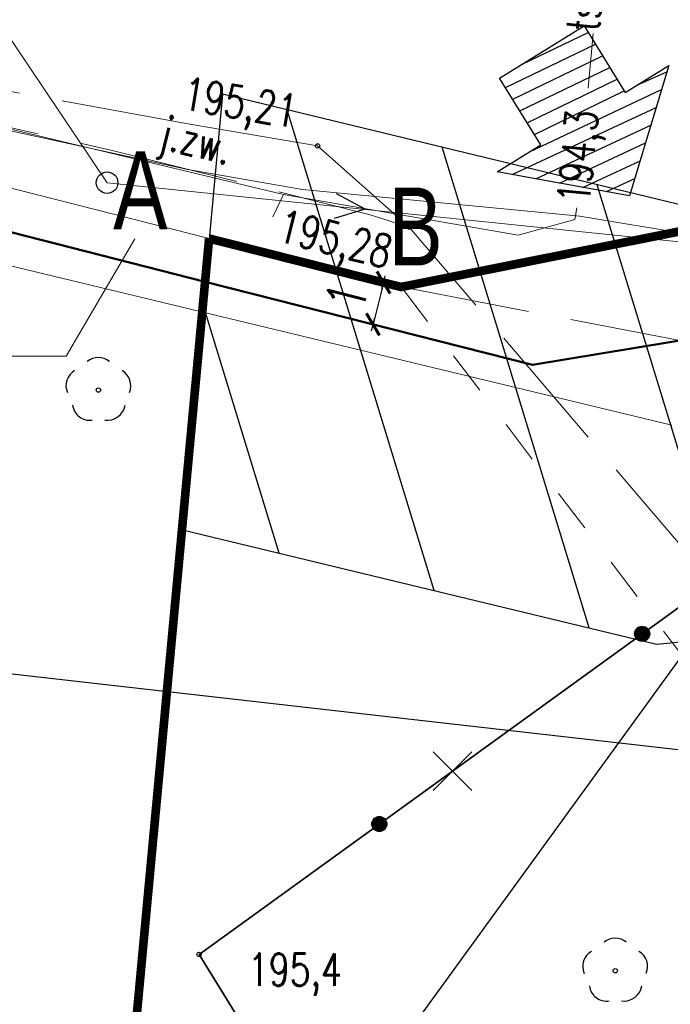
# Model space of a CAD drawing. Header units: centimetres. Extents: x 7405971 to 7406611, y 5745066 to 5745352.
# Tile 8 of 20: x 7406008 to 7406023, y 5745286 to 5745308. Entities that reach past the tile are written whole.
import ezdxf
from ezdxf import colors
from ezdxf.entities.mleader import LeaderData, LeaderLine
from ezdxf.enums import TextEntityAlignment as Align
from ezdxf.math import Vec2, Vec3

# ---------------------------------------------------------------- set-up
doc = ezdxf.new("R2010")
doc.units = ezdxf.units.CM
doc.header["$LTSCALE"] = 2
doc.header["$MEASUREMENT"] = 0
for name, pattern in [('1053', [2, 1.5, -0.5]), ('2', [2, 1.5, -0.5]), ('2217', [2, 1.5, -0.5]), ('2218', [1, 0.5, -0.5]), ('3901', [0]), ('5102', [0]), ('DOT2', [3.175, 0, -3.175]), ('PHANTOM2', [1.25, 0.625, -0.125, 0.125, -0.125, 0.125, -0.125])]:
    doc.linetypes.add(name, pattern=pattern)
for name, color, linetype in [('A-OPISY', 70, 'Continuous'), ('DRZEWA_LISCIASTE', 202, 'Continuous'), ('DZIALKI', 98, 'Continuous'), ('DZIALKI-OPIS', 98, 'Continuous'), ('ENERGIA', 10, 'Continuous'), ('GAZ', 50, 'Continuous'), ('JEZDNIA', 7, '1053'), ('JEZDNIA-OPIS', 7, '2'), ('KONTURY', 98, '2217'), ('MDCP_nowa', 7, 'Continuous'), ('MPZP', 70, 'Continuous'), ('PLOT', 48, '3901'), ('PROJ_RZEDNE', 7, 'Continuous'), ('RZEDNE', 7, 'Continuous'), ('SLUPY', 1, 'Continuous'), ('TELEFON', 30, 'Continuous'), ('TELEFON-OPIS', 30, 'Continuous'), ('UZYTKI', 98, '2218'), ('WASY-ENERGIA', 1, 'Continuous')]:
    doc.layers.add(name, color=color, linetype=linetype)
for name, color, linetype, lineweight in [('OPISY', 70, 'Continuous', 18), ('TEREN', 250, 'Continuous', 13), ('ZJAZD', 10, 'Continuous', 9)]:
    doc.layers.add(name, color=color, linetype=linetype, lineweight=lineweight)
doc.styles.add('Arial-Bold', font='arial.ttf', dxfattribs={"width": 0.75})
doc.styles.add('RomanS', font='romans.shx', dxfattribs={"width": 0.75})
doc.styles.get("Standard").update_dxf_attribs({"font": 'ic-simplex.shx', "width": 0.8})
doc.styles.add('STYL1', font='SIMPLEX.SHX', dxfattribs={"width": 0.8})
doc.styles.add('STYL_ARIAL', font='simplex', dxfattribs={"width": 0.75, "oblique": 0.1})
doc.dimstyles.new('Mapa500', dxfattribs={"dimtxt": 0.9, "dimasz": 0.006999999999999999, "dimexe": 0.3, "dimexo": 0, "dimgap": 0.3, "dimtad": 1, "dimrnd": 0.01, "dimzin": 9, "dimtxsty": 'RomanS', "dimblk": 'ZASIECZKA POMOCNICZA', "dimcen": 0.25, "dimclrd": 3, "dimclre": 256, "dimclrt": 256, "dimadec": 0, "dimazin": 2, "dimtp": 5, "dimtfac": 1, "dimtofl": 0, "dimtmove": 0, "dimatfit": 3, "dimfxl": 1, "dimtolj": 1, "dimtzin": 0, "dimlwe": 5, "dimarcsym": 0})

# ---------------------------------------------------------------- blocks, each defined once
blk = doc.blocks.new('ZASIECZKA POMOCNICZA')
for p, q in [((0, 50), (0, -50)), ((-22.5, 0), (22.5, 0))]:
    blk.add_line(p, q)
at = {"const_width": 10}
blk.add_lwpolyline([(-30.0520382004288, -30.0520382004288), (30.0520382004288, 30.0520382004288)], dxfattribs=at)
blk = doc.blocks.new('*D79')
at = {"layer": 'MPZP', "linetype": 'DOT2', "lineweight": 5}
for p, q in [((7406016.54, 5745302.25), (7406015.842712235, 5745302.426686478)), ((7406016.295262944, 5745301.284152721), (7406015.597975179, 5745301.460839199))]:
    blk.add_line(p, q, dxfattribs=at)
at = {"layer": 'MPZP', "color": 3, "lineweight": -2}
blk.add_line((7406016.131802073, 5745302.346212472), (7406015.890503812, 5745301.393936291), dxfattribs=at)
at = {"layer": 'MPZP', "color": 3, "lineweight": -2, "xscale": 0.006999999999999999, "yscale": 0.006999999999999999, "zscale": 0.006999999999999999}
for p, rotation in [((7406016.13352147, 5745302.352998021), 75.78103908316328), ((7406015.888784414, 5745301.387150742), 255.7810390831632)]:
    blk.add_blockref('ZASIECZKA POMOCNICZA', p, dxfattribs=dict(at, rotation=rotation))
at = {"layer": 'MPZP', "insert": (7406015.279375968, 5745302.035534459), "char_height": 0.9, "attachment_point": 5, "rotation": 75.78103908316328, "style": 'RomanS'}
blk.add_mtext('\\A1;1', dxfattribs=at)
blk = doc.blocks.new('A$7E87199A117B')
h = blk.add_hatch()
h.set_pattern_fill('ANSI31', color=256, scale=0.1000000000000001, angle=340.2163427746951, style=0)
h.set_pattern_definition([(25.21634277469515, (-8149700.798147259, -3160007.957234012), (-0.1352668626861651, 0.2872440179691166), [])])
h.paths.add_polyline_path([(0.9086643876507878, 3.013177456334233), (-0.09822780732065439, 2.389939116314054), (-1.049747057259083, 3.927195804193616), (-3.002169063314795, 2.718700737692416), (-2.050649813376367, 1.181444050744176), (-3.057542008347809, 0.5582057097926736), (0, 0)])
for p, q in [((-3.002169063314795, 2.718700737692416), (-1.049747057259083, 3.927195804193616)), ((-1.049747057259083, 3.927195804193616), (-0.09822780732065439, 2.389939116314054)), ((-0.09822780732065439, 2.389939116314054), (0.9086643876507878, 3.013177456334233)), ((0.9086643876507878, 3.013177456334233), (0, 0)), ((-2.050649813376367, 1.181444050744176), (-3.002169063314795, 2.718700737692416)), ((-3.057542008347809, 0.5582057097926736), (-2.050649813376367, 1.181444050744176)), ((0, 0), (-3.057542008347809, 0.5582057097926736))]:
    blk.add_line(p, q)
blk = doc.blocks.new('OTZL')
at = {"color": 0}
blk.add_circle((0, 0), 0.05, dxfattribs=at)
for centre, radius, start, end in [((0, 0.35), 0.4, 50.114, 129.886), ((-0.35, 0.1), 0.4, 119.84816, 203.51949), ((0.35, 0.1), 0.4, 336.88451, 60.15184), ((-0.2, -0.3), 0.4, 187.477, 278.47884), ((0.2, -0.275), 0.425, 262.6459300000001, 349.62892)]:
    blk.add_arc(centre, radius, start, end, dxfattribs=at)
blk = doc.blocks.new('SUPP')
at = {"color": 0}
blk.add_circle((0, 0), 0.25, dxfattribs=at)
blk = doc.blocks.new('OTRS')
at = {"color": 0}
blk.add_circle((0, 0), 0.05, dxfattribs=at)
blk = doc.blocks.new('A$7E8815FB1995')
at = {"layer": 'DZIALKI', "color": 7, "lineweight": 18}
for p, q in [((-117.3519000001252, 10.84960000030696), (-87.90000000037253, 3.370000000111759)), ((-87.99000000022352, 2.370000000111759), (-117.4381999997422, 9.884600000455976)), ((-83.45999999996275, 2.25), (-53.50999999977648, 8.21999999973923)), ((-87.99000000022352, 2.370000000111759), (-87.90000000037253, 3.370000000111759)), ((-87.90000000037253, 3.370000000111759), (-83.45999999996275, 2.25)), ((-88.1699999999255, 0.349999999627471), (-87.99000000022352, 2.370000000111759)), ((-97.37999999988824, -98.30999999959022), (-88.1699999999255, 0.349999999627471))]:
    blk.add_line(p, q, dxfattribs=at)
at = {"layer": 'DZIALKI-OPIS', "color": 7, "lineweight": 18}
for p, q in [((-91.20220000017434, 0.6487999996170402), (-89.6211000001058, 3.359299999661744)), ((-95.53469999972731, 0.6487999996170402), (-91.20220000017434, 0.6487999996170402))]:
    blk.add_line(p, q, dxfattribs=at)
at = {"layer": 'ENERGIA', "color": 1, "lineweight": 18}
for p, q in [((-88.38920000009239, 4.964800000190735), (-94.02170000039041, 6.185300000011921)), ((-85.74349999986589, 4.502700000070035), (-88.38920000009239, 4.964800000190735)), ((-79.32299999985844, 3.883799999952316), (-85.74349999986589, 4.502700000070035)), ((-76.03440000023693, 3.334999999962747), (-79.32299999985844, 3.883799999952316))]:
    blk.add_line(p, q, dxfattribs=at)
at = {"layer": 'GAZ', "color": 56, "lineweight": 18}
blk.add_line((-101.6198000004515, 4.941700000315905), (-77.19799999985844, -0.9456000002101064), dxfattribs=at)
at = {"layer": 'JEZDNIA', "color": 7, "linetype": '2', "lineweight": 18}
for p, q in [((-98.69209999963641, 7.316499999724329), (-90.16880000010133, 5.413499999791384)), ((-88.34790000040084, 6.013700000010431), (-95.23450000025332, 7.268199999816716)), ((-85.38999999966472, 5.509999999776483), (-88.34790000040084, 6.013700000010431)), ((-83.26999999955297, 3.629999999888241), (-85.38999999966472, 5.509999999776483)), ((-90.16880000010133, 5.413499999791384), (-84.17379999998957, 3.920800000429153)), ((-84.17379999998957, 3.920800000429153), (-83.26999999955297, 3.629999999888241)), ((-76.54000000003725, -4.259999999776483), (-83.26999999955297, 3.629999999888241))]:
    blk.add_line(p, q, dxfattribs=at)
at = {"layer": 'KONTURY', "color": 3, "linetype": '2217', "lineweight": 18}
blk.add_line((-83.45999999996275, 2.25), (-55.12000000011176, -3.179999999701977), dxfattribs=at)
at = {"layer": 'PLOT', "color": 7, "linetype": '3901', "lineweight": 35}
for p, q in [((-88.13100000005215, -13.17100000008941), (-76.41199999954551, -4.696000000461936)), ((-58.27699999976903, -61.53299999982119), (-88.13100000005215, -13.17100000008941))]:
    blk.add_line(p, q, dxfattribs=at)
at = {"layer": 'PLOT', "color": 7}
for centre, radius in [((-77.88590000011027, -5.761900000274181), 0.175), ((-77.88590000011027, -5.761900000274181), 0.1575), ((-77.88590000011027, -5.761900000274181), 0.14), ((-77.88590000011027, -5.761900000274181), 0.1225), ((-77.88590000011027, -5.761900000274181), 0.105), ((-77.88590000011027, -5.761900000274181), 0.0875), ((-77.88590000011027, -5.761900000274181), 0.07), ((-77.88590000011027, -5.761900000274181), 0.0525), ((-77.88590000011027, -5.761900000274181), 0.035), ((-83.96320000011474, -10.15689999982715), 0.175), ((-83.96320000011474, -10.15689999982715), 0.1575), ((-83.96320000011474, -10.15689999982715), 0.14), ((-83.96320000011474, -10.15689999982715), 0.1225), ((-83.96320000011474, -10.15689999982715), 0.105), ((-83.96320000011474, -10.15689999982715), 0.0875), ((-83.96320000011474, -10.15689999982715), 0.07), ((-83.96320000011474, -10.15689999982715), 0.0525), ((-83.96320000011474, -10.15689999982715), 0.035)]:
    blk.add_circle(centre, radius, dxfattribs=at)
at = {"layer": 'TELEFON', "color": 30, "lineweight": 18}
for p, q in [((-79.01470000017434, 8.10329999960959), (-79.1347000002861, 6.842899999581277)), ((-86.17999999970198, 4.389000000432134), (-93.95199999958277, 6.245000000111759)), ((-86.17999999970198, 4.389000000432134), (-86.42700000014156, 3.867999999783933)), ((-80.75, 3.451000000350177), (-86.17999999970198, 4.389000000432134)), ((-79.39749999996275, 4.081399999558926), (-79.44000000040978, 3.809999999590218)), ((-79.44000000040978, 3.809999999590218), (-80.75, 3.451000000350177))]:
    blk.add_line(p, q, dxfattribs=at)
at = {"layer": 'UZYTKI', "color": 86, "linetype": '2218', "lineweight": 18}
blk.add_line((-83.45999999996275, 2.25), (-33.13999999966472, -63.66000000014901), dxfattribs=at)
at = {"layer": 'WASY-ENERGIA', "color": 1, "linetype": '5102', "lineweight": 0}
for p, q in [((-90.25999999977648, 4.660000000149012), (-98.92999999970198, 17.54999999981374)), ((-63.20999999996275, 1.870000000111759), (-90.25999999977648, 4.660000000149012))]:
    blk.add_line(p, q, dxfattribs=at)
at = {"layer": 'WASY-ENERGIA', "color": 1}
for q in [(-84.95150000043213, 4.400999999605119), (-85.01040000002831, 3.830000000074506)]:
    blk.add_line((-84.29169999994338, 4.044400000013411), q, dxfattribs=at)
at = {"layer": 'DRZEWA_LISCIASTE', "color": 3}
for p in [(-90.45999999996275, -0.1299999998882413), (-78.50850000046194, -13.54739999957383)]:
    blk.add_blockref('OTZL', p, dxfattribs=at)
at = {"layer": 'RZEDNE', "color": 7}
for p in [(-85.38999999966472, 5.509999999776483), (-83.26999999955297, 3.629999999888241), (-88.13100000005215, -13.17100000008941)]:
    blk.add_blockref('OTRS', p, dxfattribs=at)
at = {"layer": 'SLUPY', "color": 7}
blk.add_blockref('SUPP', (-90.25999999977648, 4.660000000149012), dxfattribs=at)
at = {"layer": 'JEZDNIA-OPIS', "color": 7, "style": 'STYL_ARIAL', "width": 0.75}
blk.add_text('j.zw.', height=0.75, rotation=346.0187999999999, dxfattribs=at).set_placement((-88.90749999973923, 6.20299999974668), align=Align.TOP_LEFT)
at = {"layer": 'RZEDNE', "color": 7, "style": 'STYL_ARIAL'}
for s, height, rotation, width, p in [('195,21', 0.7500000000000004, 350.3358, 0.7499999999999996, (-88.58700000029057, 6.144899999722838)), ('195,28', 0.75, 346.0182, 0.75, (-86.41199999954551, 3.102400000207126))]:
    blk.add_text(s, height=height, rotation=rotation, dxfattribs=dict(at, width=width)).set_placement(p, align=Align.BOTTOM_LEFT)
at = {"layer": 'RZEDNE', "color": 7, "style": 'STYL_ARIAL', "width": 0.75}
blk.add_text('195,4', height=0.75, dxfattribs=at).set_placement((-87.00050000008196, -14.12040000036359), align=Align.BOTTOM_LEFT)
at = {"layer": 'TELEFON-OPIS', "color": 30, "style": 'STYL_ARIAL', "width": 0.7499999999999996}
for s, p in [('ts', (-79.63559999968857, 8.198599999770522)), ('194,3', (-79.84999999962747, 4.214399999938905))]:
    blk.add_text(s, height=0.7499999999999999, rotation=84.56190000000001, dxfattribs=at).set_placement(p, align=Align.TOP_LEFT)

msp = doc.modelspace()

# ---------------------------------------------------------------- hatches: boundary and pattern name
at = {"layer": 'MPZP', "lineweight": -3, "ltscale": 0.1}
h = msp.add_hatch(dxfattribs=at)
h.set_pattern_fill('ANSI31', color=256, angle=242, style=0)
h.set_pattern_definition([(287, (0, 0), (3.036267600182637, 0.928280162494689), [])])
h.paths.add_polyline_path([(7406023.15530735, 5745304.112461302), (7406012.410713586, 5745306.702632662), (7406011.483636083, 5745296.639656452), (7406022.448692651, 5745293.996338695), (7406048.404706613, 5745296.524090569), (7406060.26097504, 5745298.774697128), (7406048.515000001, 5745306.84), (7406046.984693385, 5745306.433109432)])

# ---------------------------------------------------------------- linework, layer by layer
at = {"layer": 'MPZP', "lineweight": 50}
for points in [[(7406012.01, 5745302.37), (7405994.7833, 5745306.7638)], [(7406012.01, 5745302.37), (7406019.581376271, 5745300.451481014), (7406050.406427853, 5745305.533781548), (7406050.414453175, 5745305.545557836)], [(7406012.011523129, 5745302.369614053), (7406002.62, 5745201.69), (7406007.358, 5745194.310799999)]]:
    msp.add_lwpolyline(points, dxfattribs=at)
at = {"layer": 'MPZP'}
msp.add_lwpolyline([(7406012.410713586, 5745306.702632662), (7406011.483636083, 5745296.639656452), (7406022.448692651, 5745293.996338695), (7406048.404706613, 5745296.524090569), (7406060.26097504, 5745298.774697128), (7406048.648594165, 5745306.74895805), (7406046.984693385, 5745306.433109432), (7406028.489662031, 5745304.631952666), (7406023.15530735, 5745304.112461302), (7406012.410713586, 5745306.702632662)], dxfattribs=at)
at = {"layer": 'OPISY', "lineweight": 30}
for points in [[(7406017.282039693, 5745290.620039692), (7406018.174960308, 5745291.512960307)], [(7406017.282039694, 5745291.512960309), (7406018.174960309, 5745290.620039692)]]:
    msp.add_lwpolyline(points, dxfattribs=at)
at = {"layer": 'TEREN', "color": 6, "linetype": 'PHANTOM2', "ltscale": 5, "true_color": 0xff0fff}
msp.add_lwpolyline([(7406012.099999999, 5745303.37, 0.2, 0.2, 0), (7406016.539999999, 5745302.25, 0.2, 0.2, 0), (7406046.489999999, 5745308.22, 0.2, 0.2, 0), (7406155.406198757, 5745234.224405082, 0.2, 0.2, 0)], format="xyseb", dxfattribs=at)

# ---------------------------------------------------------------- texts
at = {"layer": 'OPISY', "style": 'Arial-Bold', "width": 0.75}
for s, p in [('A', (7406010.510349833, 5745304.484256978)), ('B', (7406016.875499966, 5745303.647350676))]:
    msp.add_text(s, height=1.8, dxfattribs=at).set_placement(p, align=Align.MIDDLE_CENTER)

# ---------------------------------------------------------------- dimensions: what is measured, and where the dimension line sits
at = {"layer": 'MPZP'}
dim = msp.add_linear_dim(base=(7406015.888784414, 5745301.387150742), p1=(7406016.54, 5745302.25), p2=(7406016.295262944, 5745301.284152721), angle=255.78103908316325, dimstyle='Mapa500', override={"dimtxt": 0.9}, dxfattribs=at)
dim.commit()
dim.dimension.update_dxf_attribs({"geometry": '*D79', "text_midpoint": (7406016.006399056, 5745301.851313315), "dimtype": 161})

# ---------------------------------------------------------------- next in the draw order: leaders
at = {"layer": 'ZJAZD'}
ml = msp.add_multileader_mtext('Standard', dxfattribs=at)
ml.set_content('{\\W0.6;Projektowana lokalizacja zjazdu}', color=256, style='STYL1')
ml.set_leader_properties()
ml.build(insert=Vec2(0, 0))
ml.multileader.update_dxf_attribs({"has_text_frame": 1, "text_left_attachment_type": 6, "text_right_attachment_type": 6, "dogleg_length": 0.1, "arrow_head_size": 1})
ctx = ml.context
ctx.base_point, ctx.char_height, ctx.arrow_head_size, ctx.landing_gap_size, ctx.plane_origin = Vec3(7406006.106804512, 5745327.634408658), 1.2, 1, 0.8, Vec3(7456659.683330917, 5700634.874279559)
ctx.left_attachment, ctx.right_attachment, ctx.text_align_type = 6, 6, 2
notes = []
notes.append((ctx, [(0, (1, 1, 0), (7406025.108404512, 5745327.634408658), (-1, 0), 0.1, [(0, [(7406043.94765, 5745305.2827)], 0, [])])]))
ctx.mtext.insert, ctx.mtext.width, ctx.mtext.alignment, ctx.mtext.line_spacing_factor, ctx.mtext.flow_direction = Vec3(7406024.208404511, 5745329.230408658), 30.03052232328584, 3, 0.8, 5
ctx.mtext.has_bg_fill, ctx.mtext.bg_color, ctx.mtext.bg_scale_factor, ctx.mtext.bg_transparency, ctx.mtext.use_window_bg_color = 1, -1027028792, 1.5, 0, 1
for ctx, leaders in notes:
    for number, flags, end, landing, length, lines in leaders:
        leader = LeaderData()
        leader.index, (leader.has_last_leader_line, leader.has_dogleg_vector, leader.attachment_direction) = number, flags
        leader.last_leader_point, leader.dogleg_vector, leader.dogleg_length = Vec3(end), Vec3(landing), length
        for number, points, colour, breaks in lines:
            line = LeaderLine()
            line.index, line.vertices, line.color, line.breaks = number, Vec3.list(points), colors.encode_raw_color(colour), breaks
            leader.lines.append(line)
        ctx.leaders.append(leader)

# ---------------------------------------------------------------- next in the draw order: linework, layer by layer
msp.add_line((7406020.771747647, 5745308.283251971), (7406021.723266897, 5745306.745995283))

# ---------------------------------------------------------------- next in the draw order: block references
at = {"layer": 'A-OPISY'}
msp.add_blockref('A$7E87199A117B', (7406021.821494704, 5745304.356056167), dxfattribs=at)
at = {"layer": 'MDCP_nowa'}
msp.add_blockref('A$7E8815FB1995', (7406100, 5745300), dxfattribs=at)

# ---------------------------------------------------------------- next in the draw order: leaders
at = {"layer": 'ZJAZD'}
ml = msp.add_multileader_mtext('Standard', dxfattribs=at)
ml.set_content('{\\W0.6;Nieczynne zbiorniki na popłuczyny\\Pprzeznaczone do likwidacji}', color=256, style='STYL1')
ml.set_leader_properties()
ml.build(insert=Vec2(0, 0))
ml.multileader.update_dxf_attribs({"has_text_frame": 1, "text_left_attachment_type": 6, "text_right_attachment_type": 6, "dogleg_length": 0.1, "arrow_head_size": 1})
ctx = ml.context
ctx.base_point, ctx.char_height, ctx.arrow_head_size, ctx.landing_gap_size, ctx.plane_origin = Vec3(7405984.14164044, 5745293.633904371), 1.2, 1, 0.8, Vec3(7456639.206879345, 5700600.873775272)
ctx.left_attachment, ctx.right_attachment, ctx.text_align_type = 6, 6, 2
notes = []
notes.append((ctx, [(0, (1, 1, 0), (7406004.63195294, 5745293.633904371), (-1, 0), 0.1, [(0, [(7406037.177287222, 5745289.938883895)], 0, [])])]))
ctx.mtext.insert, ctx.mtext.width, ctx.mtext.alignment, ctx.mtext.line_spacing_factor, ctx.mtext.flow_direction = Vec3(7406003.731952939, 5745295.229904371), 30.03052232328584, 3, 0.8, 5
ctx.mtext.has_bg_fill, ctx.mtext.bg_color, ctx.mtext.bg_scale_factor, ctx.mtext.bg_transparency, ctx.mtext.use_window_bg_color = 1, -1027028792, 1.5, 0, 1
for ctx, leaders in notes:
    for number, flags, end, landing, length, lines in leaders:
        leader = LeaderData()
        leader.index, (leader.has_last_leader_line, leader.has_dogleg_vector, leader.attachment_direction) = number, flags
        leader.last_leader_point, leader.dogleg_vector, leader.dogleg_length = Vec3(end), Vec3(landing), length
        for number, points, colour, breaks in lines:
            line = LeaderLine()
            line.index, line.vertices, line.color, line.breaks = number, Vec3.list(points), colors.encode_raw_color(colour), breaks
            leader.lines.append(line)
        ctx.leaders.append(leader)

# ---------------------------------------------------------------- next in the draw order: linework, layer by layer
at = {"layer": 'TEREN', "color": 6, "linetype": 'PHANTOM2', "ltscale": 5, "true_color": 0xff0fff}
msp.add_lwpolyline([(7406155.406096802, 5745234.232644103, 0.2, 0.2, 0), (7406120.4, 5745182.7, 0.2, 0.2, 0), (7406045.96, 5745134.19, 0.2, 0.2, 0), (7406002.619999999, 5745201.690000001, 0.2, 0.2, 0), (7406012.1, 5745303.37, 0.2, 0.2, 0)], format="xyseb", dxfattribs=at)

# ---------------------------------------------------------------- next in the draw order: leaders
at = {"layer": 'PROJ_RZEDNE', "color": 7}
ml = msp.add_multileader_mtext('Standard', dxfattribs=at)
ml.set_content('', color=7)
ml.set_leader_properties()
ml.build(insert=Vec2(0, 0))
ml.multileader.update_dxf_attribs({"text_right_attachment_type": 6, "dogleg_length": 0.36, "arrow_head_size": 1})
ctx = ml.context
ctx.base_point, ctx.char_height, ctx.arrow_head_size, ctx.landing_gap_size, ctx.plane_origin = Vec3(7406008.04740502, 5745278.179751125), 0.18, 1, 0.09, Vec3(7406030.298208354, 5745285.543936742)
ctx.right_attachment = 6
notes = []
notes.append((ctx, [(0, (1, 1, 0), (7406011.623364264, 5745278.053751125), (-1, 0), 3.395959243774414, [(0, [(7406025.459999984, 5745297.075000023)], 0, [])])]))
ctx.mtext.insert, ctx.mtext.flow_direction = Vec3(7406008.13740502, 5745278.269751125), 5
for ctx, leaders in notes:
    for number, flags, end, landing, length, lines in leaders:
        leader = LeaderData()
        leader.index, (leader.has_last_leader_line, leader.has_dogleg_vector, leader.attachment_direction) = number, flags
        leader.last_leader_point, leader.dogleg_vector, leader.dogleg_length = Vec3(end), Vec3(landing), length
        for number, points, colour, breaks in lines:
            line = LeaderLine()
            line.index, line.vertices, line.color, line.breaks = number, Vec3.list(points), colors.encode_raw_color(colour), breaks
            leader.lines.append(line)
        ctx.leaders.append(leader)

doc.saveas('drawing.dxf')
